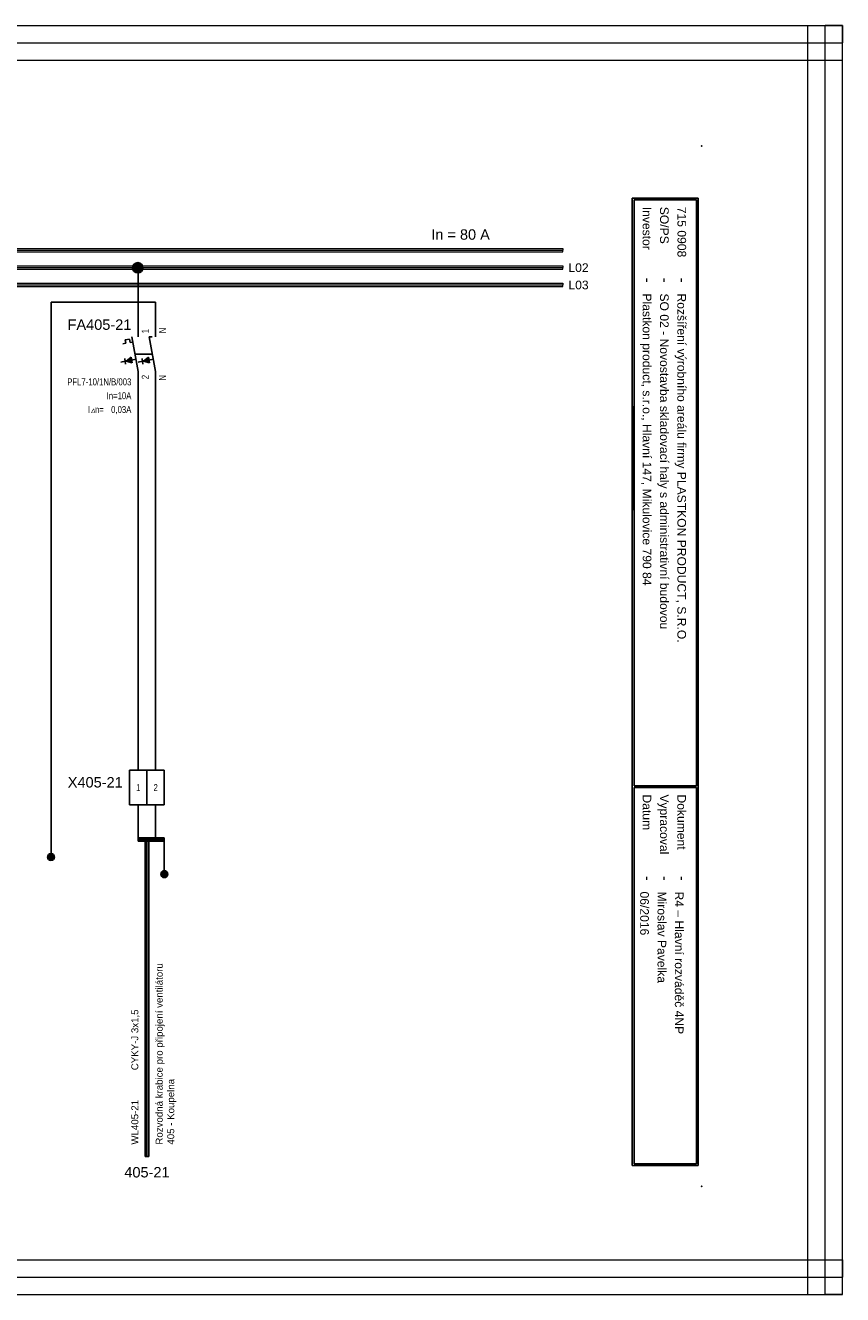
# Model space of a CAD drawing. Extents: x -739 to 3080, y 3040 to 3960.
# Tile 10 of 12: x 1954 to 2190, y 3359 to 3725. Entities that reach past the tile are written whole.
import ezdxf
from ezdxf.enums import TextEntityAlignment as Align

# ---------------------------------------------------------------- set-up
doc = ezdxf.new("R2010")
doc.units = 0
doc.header["$MEASUREMENT"] = 0
for name, color, linetype in [('1-KRESBA', 7, 'Continuous'), ('__Bílá', 7, 'Continuous'), ('__Oranžová', 30, 'Continuous'), ('__Rudá 010', 10, 'Continuous'), ('__Vínová 220', 220, 'Continuous'), ('__Černá 250', 7, 'Continuous')]:
    doc.layers.add(name, color=color, linetype=linetype)
doc.styles.add('Arial', font='arial.ttf')
doc.styles.add('GENERATED_STYLE_1', font='arial.ttf')
doc.styles.add('GREEKC', font='greekc', dxfattribs={"width": 0.8, "height": 1.3})

# ---------------------------------------------------------------- blocks, each defined once
blk = doc.blocks.new('BLK_Razítko_malé_pro_rozváděče')
at = {"layer": '__Bílá'}
for p, q in [((15, -1), (15, -20)), ((15, -1), (294, -1)), ((15.5, -1.5), (15.5, -19.5)), ((15.5, -1.5), (184.5, -1.5)), ((184.5, -1.5), (184.5, -19.5)), ((185, -1.5), (185, -19.5)), ((185, -1.5), (293.5, -1.5)), ((293.5, -19.5), (293.5, -1.5)), ((294, -20), (294, -1)), ((15, -20), (294, -20)), ((15.5, -19.5), (184.5, -19.5)), ((185, -19.5), (293.5, -19.5)), ((15, -405), (15, -419)), ((15, -405), (294, -405)), ((15.5, -405.5), (15.5, -418.5)), ((15.5, -405.5), (194.5, -405.5)), ((194.5, -405.5), (194.5, -418.5)), ((195, -405.5), (195, -418.5)), ((195, -405.5), (293.5, -405.5)), ((293.5, -405.5), (293.5, -418.5)), ((294, -405), (294, -419)), ((15, -419), (294, -419)), ((15.5, -418.5), (194.5, -418.5)), ((195, -418.5), (293.5, -418.5))]:
    blk.add_line(p, q, dxfattribs=at)
for p in [(0, 0), (300, 0), (0, -420), (300, -420)]:
    blk.add_point(p, dxfattribs=at)
at = {"layer": '__Bílá', "style": 'Arial'}
for s, height, p in [('-', 3, (38, -7)), ('Dokument', 2.5, (187, -7)), ('-', 3, (210.5, -7)), ('SO/PS', 2.5, (17.5, -12)), ('-', 3, (38, -12)), ('Vypracoval', 2.5, (187, -12)), ('-', 3, (210.5, -12)), ('Investor', 2.5, (17.5, -17)), ('Datum', 2.5, (187, -17)), ('-', 3, (38, -17)), ('-', 3, (210.5, -17)), ('PVLK PROJECT s.r.o. , Langrova 195/33,  787 01 Šumperk', 2.5, (17.5, -411)), ('Copyright © 2012 PVLK', 2.5, (197, -411)), ('Telefon: 773 836 685, mobil: 777 848 204, e-mail: %%Upavelka@pvlk.cz', 2.5, (17.5, -416)), ('Číslo dokumentu .....', 2.5, (197, -416))]:
    blk.add_text(s, height=height, dxfattribs=at).set_placement(p)
at = {"layer": '__Vínová 220', "char_height": 2.5, "attachment_point": 7, "style": 'Arial'}
for s, insert in [('715 0908', (17.5, -7)), ('Rozšíření výrobního areálu firmy PLASTKON PRODUCT, S.R.O.', (42.5, -7.75)), ('R4 – Hlavní rozváděč 4NP', (215, -7.75)), ('SO 02 - Novostavba skladovací haly s administrativní budovou', (42.5, -12.75)), ('Miroslav Pavelka', (215, -12.75)), ('Plastkon product, s.r.o., Hlavní 147, Mikulovice 790 84', (42.5, -17.75)), ('06/2016', (215, -17.75))]:
    blk.add_mtext(s, dxfattribs=dict(at, insert=insert))
at = {"layer": '__Vínová 220', "style": 'Arial'}
blk.add_attdef('ČÍSLO', text='', height=4, dxfattribs=at).set_placement((290, -416), align=Align.RIGHT)
blk = doc.blocks.new('V0109A02')
for p, q in [((0, 0), (0, 10)), ((5, 10), (0, 10)), ((5, 0), (5, 10)), ((10, 10), (5, 10)), ((10, 0), (10, 10)), ((5, 0), (0, 0)), ((10, 0), (5, 0))]:
    blk.add_line(p, q)
at = {"style": 'Arial'}
blk.add_attdef('POPIS', text='', height=3, dxfattribs=at).set_placement((-2, 5), align=Align.RIGHT)
at = {"style": 'Arial', "width": 0.8}
for tag, p in [('S1', (2.5, 5)), ('S2', (7.5, 5))]:
    blk.add_attdef(tag, text='', height=2, dxfattribs=at).set_placement(p, align=Align.MIDDLE)
blk = doc.blocks.new('V0085A01')
h = blk.add_hatch(color=256)
edge = h.paths.add_edge_path()
edge.add_arc((0, 0), 1, 0, 360)
blk.add_circle((0, 0), 1)
blk = doc.blocks.new('FEVA0910')
h = blk.add_hatch(color=256)
h.paths.add_polyline_path([(-1.92, -1.71), (-2.06, -0.92), (-3.5, -2)])
h.paths.add_polyline_path([(-3.5, -2), (-1.77, -2.5), (-1.92, -1.71)])
h = blk.add_hatch(color=256)
h.paths.add_polyline_path([(2.94, -0.92), (1.5, -2), (3.08, -1.71)])
h.paths.add_polyline_path([(3.08, -1.71), (1.5, -2), (3.23, -2.5)])
for p, q in [((0, 5), (0, 10)), ((5, 5), (5, 10)), ((-3.75, 4.14), (-2.56, 4.35)), ((-3.75, 4.14), (-3.57, 3.12)), ((-2.56, 4.35), (-2.38, 3.34)), ((-1.82, 5), (0, -5)), ((3.18, 5), (5, -5)), ((3.18, 5), (4, 5)), ((-4.45, 2.96), (-3.57, 3.12)), ((-2.38, 3.34), (-1.54, 3.49)), ((-0.91, 0), (4.09, 0)), ((-3.79, -2.07), (-5.07, -2.29)), ((-3.93, -1.27), (-3.65, -2.86)), ((-3.5, -2), (-2.06, -0.92)), ((-3.5, -2), (-0.64, -1.48)), ((-3.5, -2), (-1.77, -2.5)), ((-2.06, -0.92), (-1.77, -2.5)), ((1.21, -2.07), (-0.07, -2.29)), ((1.07, -1.27), (1.35, -2.86)), ((1.5, -2), (2.94, -0.92)), ((1.5, -2), (4.36, -1.48)), ((1.5, -2), (3.23, -2.5)), ((2.94, -0.92), (3.23, -2.5)), ((0, -5), (0, -10)), ((5, -5), (5, -10))]:
    blk.add_line(p, q)
at = {"style": 'Arial', "width": 0.8}
for s, p in [('I', (-14.5, -17)), ('n=', (-12.5, -17))]:
    blk.add_text(s, height=2, dxfattribs=at).set_placement(p)
at = {"style": 'GREEKC', "oblique": 10, "width": 0.8}
blk.add_text('D', height=1.3, dxfattribs=at).set_placement((-13.68, -17))
at = {"style": 'Arial'}
blk.add_attdef('POPIS', text='', height=3, dxfattribs=at).set_placement((-2, 7), align=Align.RIGHT)
at = {"style": 'Arial', "width": 0.8}
for tag, p in [('NO1', (3, 6)), ('NO2', (8, 6))]:
    blk.add_attdef(tag, p, '', height=2, rotation=90, dxfattribs=at)
for tag, p in [('TYP', (-2, -9)), ('PROUD', (-2, -13)), ('REZID', (-2, -17)), ('DOPLŇ1', (-2, -21)), ('DOPLŇ2', (-2, -25))]:
    blk.add_attdef(tag, text='', height=2, dxfattribs=at).set_placement(p, align=Align.RIGHT)
for tag, p in [('CO1', (3, -6)), ('CO2', (8, -6))]:
    blk.add_attdef(tag, text='', height=2, rotation=90, dxfattribs=at).set_placement(p, align=Align.RIGHT)
blk = doc.blocks.new('L0001A02')
at = {"linetype": 'Continuous'}
h = blk.add_hatch(color=256, dxfattribs=at)
edge = h.paths.add_edge_path()
edge.add_arc((0, 0), 1.5, 0, 360)
blk.add_circle((0, 0), 1.5)

msp = doc.modelspace()

# ---------------------------------------------------------------- linework, layer by layer
at = {"layer": '1-KRESBA'}
for p, q in [((1986.73, 3640), (1986.73, 3655.24)), ((1991.73, 3645), (1961.55, 3645)), ((1961.55, 3645), (1961.55, 3484.9)), ((1991.73, 3640), (1991.73, 3645)), ((1986.73, 3510), (1986.73, 3620)), ((1991.73, 3620), (1991.73, 3510)), ((1986.73, 3500), (1986.73, 3490)), ((1991.73, 3500), (1991.73, 3490)), ((1986.73, 3490.5), (1986.73, 3490)), ((1986.73, 3490.5), (1994.23, 3490.5)), ((1986.73, 3489.5), (1986.73, 3490)), ((1986.73, 3490), (1994.23, 3490)), ((1986.73, 3489.5), (1994.23, 3489.5)), ((1988.73, 3398.53), (1988.73, 3490.5)), ((1988.73, 3490.5), (1989.23, 3490.5)), ((1989.23, 3398.53), (1989.23, 3490.5)), ((1989.73, 3490.5), (1989.23, 3490.5)), ((1989.73, 3398.53), (1989.73, 3490.5)), ((1994.23, 3490.5), (1994.23, 3490)), ((1994.23, 3490), (1994.23, 3480)), ((1994.23, 3489.5), (1994.23, 3490)), ((1988.73, 3398.53), (1989.23, 3398.53)), ((1989.73, 3398.53), (1989.23, 3398.53))]:
    msp.add_line(p, q, dxfattribs=at)
at = {"layer": '1-KRESBA', "color": 250, "linetype": 'Continuous'}
msp.add_line((2129.29, 3585), (2129.29, 3615), dxfattribs=at)
at = {"layer": '__Oranžová', "lineweight": 0}
for p, q in [((1759.27, 3660.5), (2109.27, 3660.5)), ((1759.27, 3660), (2109.27, 3660)), ((1759.27, 3659.5), (2109.27, 3659.5)), ((2109.27, 3660.5), (2109.27, 3660)), ((2109.27, 3659.5), (2109.27, 3660)), ((1759.27, 3655.5), (2109.27, 3655.5)), ((1759.27, 3655), (2109.27, 3655)), ((1759.27, 3654.5), (2109.27, 3654.5)), ((2109.27, 3655.5), (2109.27, 3655)), ((2109.27, 3654.5), (2109.27, 3655)), ((1759.27, 3650.5), (2109.27, 3650.5)), ((1759.27, 3650), (2109.27, 3650)), ((2109.27, 3650.5), (2109.27, 3650)), ((2109.27, 3649.5), (2109.27, 3650)), ((1759.27, 3649.5), (2109.27, 3649.5))]:
    msp.add_line(p, q, dxfattribs=at)
at = {"layer": '__Vínová 220', "lineweight": 0}
for p, q in [((1693.56, 3724.82), (2189.96, 3724.82)), ((2179.96, 3358.74), (2179.96, 3724.82)), ((2179.96, 3724.82), (2184.96, 3724.82)), ((2184.96, 3358.74), (2184.96, 3724.82)), ((2189.96, 3724.82), (2184.96, 3724.82)), ((2189.96, 3724.82), (2189.96, 3719.82)), ((2189.96, 3358.74), (2189.96, 3724.82)), ((1693.56, 3719.82), (2189.96, 3719.82)), ((2189.96, 3714.82), (2189.96, 3719.82)), ((1693.56, 3714.82), (2189.96, 3714.82)), ((1693.56, 3368.74), (2189.96, 3368.74)), ((2189.96, 3368.74), (2189.96, 3363.74)), ((1693.56, 3363.74), (2189.96, 3363.74)), ((2189.96, 3358.74), (2189.96, 3363.74)), ((1693.56, 3358.74), (2189.96, 3358.74)), ((2179.96, 3358.74), (2184.96, 3358.74)), ((2189.96, 3358.74), (2184.96, 3358.74))]:
    msp.add_line(p, q, dxfattribs=at)

# ---------------------------------------------------------------- block references
at = {"color": 250, "linetype": 'Continuous'}
for p in [(1961.54, 3484.95), (1994.23, 3480)]:
    msp.add_blockref('V0085A01', p, dxfattribs=at)
at = {"layer": '1-KRESBA', "rotation": 270}
msp.add_blockref('BLK_Razítko_malé_pro_rozváděče', (2149.27, 3690), dxfattribs=at).add_auto_attribs({'ČÍSLO': '25.5'})
at = {"layer": '1-KRESBA'}
msp.add_blockref('L0001A02', (1986.57, 3654.9), dxfattribs=at)
at = {"layer": '__Černá 250'}
for name, p, values in [('FEVA0910', (1986.73, 3630), {'POPIS': 'FA405-21', 'TYP': 'PFL7-10/1N/B/003', 'PROUD': 'In=10A', 'REZID': '0,03A', 'CO1': '2', 'NO1': '1', 'CO2': 'N', 'NO2': 'N'}), ('V0109A02', (1984.23, 3500), {'POPIS': 'X405-21', 'S1': '1', 'S2': '2'})]:
    msp.add_blockref(name, p, dxfattribs=at).add_auto_attribs(values)

# ---------------------------------------------------------------- texts
at = {"layer": '1-KRESBA', "color": 4, "linetype": 'Continuous', "style": 'Arial'}
msp.add_text('In = 80 A', height=3, dxfattribs=at).set_placement((2071.27, 3663))
at = {"layer": '__Oranžová', "lineweight": 0, "style": 'Arial'}
for s, p in [('L02', (2110.84, 3653.69)), ('L03', (2110.84, 3648.69))]:
    msp.add_text(s, height=2.5, dxfattribs=at).set_placement(p)
at = {"layer": '__Rudá 010', "style": 'Arial'}
for s, p in [('CYKY-J 3x1,5', (1986.73, 3423.45)), ('WL405-21', (1986.73, 3402))]:
    msp.add_text(s, height=2, rotation=90, dxfattribs=at).set_placement(p)
at = {"layer": '__Rudá 010', "style": 'GENERATED_STYLE_1'}
msp.add_text('405-21', height=3, dxfattribs=at).set_placement((1989.23, 3392.53), align=Align.CENTER)
at = {"layer": '__Rudá 010', "insert": (1991.76, 3402), "char_height": 2, "width": 62.8406, "attachment_point": 1, "rotation": 90, "style": 'Arial'}
msp.add_mtext('Rozvodná krabice pro připojení ventilátoru\\P405 - Koupelna', dxfattribs=at)

doc.saveas('drawing.dxf')
